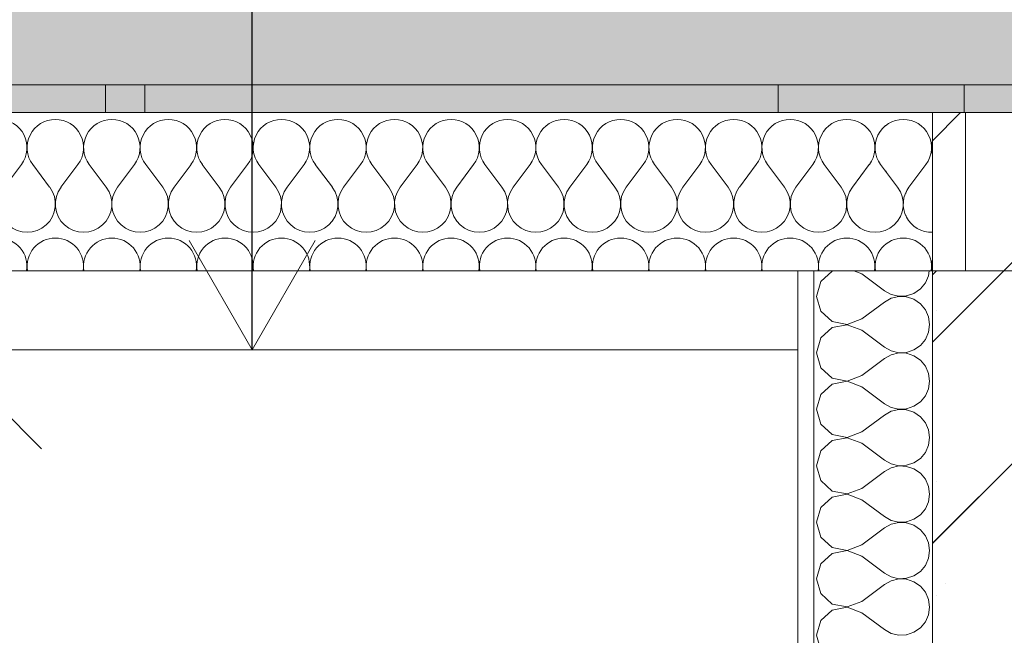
# Model space of a CAD drawing. Header units: millimetres. Extents: x -7244646 to -5701154, y 5723682 to 6071635.
# Tile 27 of 256: x -6398517 to -6397273, y 5746048 to 5746827. Entities that reach past the tile are written whole.
import ezdxf

# ---------------------------------------------------------------- set-up
doc = ezdxf.new("R2010")
doc.units = ezdxf.units.MM
doc.header["$MEASUREMENT"] = 0
doc.set_wipeout_variables(frame=1)
doc.linetypes.add('Wipeout_Contour', pattern=[1000, 0, -1000])
for name, color, linetype, lineweight in [('0_Ном._пера__1', 7, 'Continuous', 0), ('0_Ном._пера__120', 7, 'Continuous', 0), ('АР-Стены_внешние_.АР_Ном._пера__120', 7, 'Continuous', 0), ('АР-Стены_внутренние_пилоны.АР_Ном._пера__1', 7, 'Continuous', 0), ('АР-Стены_внутренние_пилоны.АР_Ном._пера__120', 7, 'Continuous', 0), ('АР-Стены_Перегородки_межквартирные_200.АР_Ном._пера__1', 7, 'Continuous', 0), ('АР-Стены_Перегородки_межквартирные_200.АР_Ном._пера__120', 7, 'Continuous', 0), ('АР-Чертеж-Размеры.АР_Ном._пера__1', 7, 'Continuous', 0), ('АР-Чертеж-Размеры.АР_Ном._пера__120', 7, 'Continuous', 0), ('АР-Чертеж-Размеры.АР_Ном._пера__141', 7, 'Continuous', 5)]:
    doc.layers.add(name, color=color, linetype=linetype, lineweight=lineweight)
for name, color, linetype in [('АР-Стены_внешние_.АР', 7, 'Continuous'), ('АР-Стены_Перегородки_межквартирные_200.АР', 7, 'Continuous'), ('АР-Чертеж-Размеры.АР', 7, 'Continuous')]:
    doc.layers.add(name, color=color, linetype=linetype)
doc.styles.add('РЎР“Р•РќР•Р\xa0Р\x98Р\xa0_РЎРўР\x98Р›Р¬_2', font='arial.ttf')
doc.dimstyles.new('СГЕНЕРИР_СТИЛЬ__1', dxfattribs={"dimtxt": 500, "dimasz": 237.5, "dimexe": 0.18, "dimexo": 43263.067461, "dimgap": 0, "dimtad": 1, "dimlfac": 0.001, "dimzin": 0, "dimdsep": 46, "dimtxsty": 'РЎР“Р•РќР•Р\xa0Р\x98Р\xa0_РЎРўР\x98Р›Р¬_2', "dimblk": 'ARROWHEAD_6', "dimblk1": 'ARROWHEAD_6', "dimblk2": 'ARROWHEAD_6', "dimcen": 0.09, "dimclrd": 7, "dimclre": 7, "dimclrt": 7, "dimadec": 0, "dimazin": 0, "dimtfac": 1, "dimtdec": 4, "dimtmove": 2, "dimatfit": 3, "dimfxl": 1, "dimtolj": 1, "dimtzin": 0, "dimarcsym": 0})
doc.dimstyles.new('СГЕНЕРИР_СТИЛЬ__11', dxfattribs={"dimtxt": 0.18, "dimasz": 152, "dimexe": 0.18, "dimexo": 0.0625, "dimgap": 0, "dimtad": 0, "dimtih": 1, "dimtoh": 1, "dimdec": 4, "dimzin": 0, "dimdsep": 46, "dimcen": 0.09, "dimadec": 0, "dimazin": 0, "dimtfac": 1, "dimtdec": 4, "dimtmove": 0, "dimatfit": 3, "dimldrblk": 'ARROWHEAD_14', "dimfxl": 1, "dimtolj": 1, "dimtzin": 0, "dimarcsym": 0})
doc.dimstyles.new('СГЕНЕРИР_СТИЛЬ__3', dxfattribs={"dimtxt": 300, "dimasz": 237.5, "dimexe": 0.18, "dimexo": 0.0625, "dimgap": 0, "dimtad": 1, "dimlfac": 0.001, "dimzin": 0, "dimdsep": 46, "dimtxsty": 'РЎР“Р•РќР•Р\xa0Р\x98Р\xa0_РЎРўР\x98Р›Р¬_2', "dimblk": 'ARROWHEAD_6', "dimblk1": 'ARROWHEAD_6', "dimblk2": 'ARROWHEAD_6', "dimcen": 0.09, "dimse1": 1, "dimse2": 1, "dimclrd": 7, "dimclre": 7, "dimclrt": 7, "dimadec": 0, "dimazin": 0, "dimtfac": 1, "dimtdec": 4, "dimtmove": 0, "dimatfit": 3, "dimfxl": 1, "dimtolj": 1, "dimtzin": 0, "dimarcsym": 0})

# ---------------------------------------------------------------- blocks, each defined once
blk = doc.blocks.new('*X24', base_point=(-7387333.1, 5739809.2))
at = {"layer": 'АР-Стены_Перегородки_межквартирные_200.АР_Ном._пера__1', "color": 7, "linetype": 'Continuous', "lineweight": 0}
for p, q in [((-6397490.7, 5746508.8), (-6397505.1, 5746495.6)), ((-6397488.6, 5746509.2), (-6397490.7, 5746508.8)), ((-6397453.3, 5746505.4), (-6397463.1, 5746509.2)), ((-6397368.9, 5746502.8), (-6397368, 5746509.2)), ((-6397505.1, 5746495.6), (-6397510.4, 5746476.8)), ((-6397453.3, 5746505.4), (-6397424.7, 5746484)), ((-6397372.9, 5746493.8), (-6397368.9, 5746502.8)), ((-6397424.7, 5746484), (-6397416.1, 5746479.2)), ((-6397387.3, 5746480.6), (-6397379.2, 5746486.2)), ((-6397379.2, 5746486.2), (-6397372.9, 5746493.8)), ((-6397510.4, 5746476.8), (-6397505.1, 5746458.1)), ((-6397416.1, 5746474.5), (-6397424.7, 5746469.7)), ((-6397416.1, 5746479.2), (-6397406.5, 5746477)), ((-6397406.5, 5746476.7), (-6397416.1, 5746474.5)), ((-6397406.5, 5746477), (-6397396.6, 5746477.5)), ((-6397396.6, 5746476.2), (-6397406.5, 5746476.7)), ((-6397396.6, 5746477.5), (-6397387.3, 5746480.6)), ((-6397387.3, 5746473.1), (-6397396.6, 5746476.2)), ((-6397379.2, 5746467.5), (-6397387.3, 5746473.1)), ((-6397505.1, 5746458.1), (-6397490.7, 5746444.9)), ((-6397453.3, 5746448.3), (-6397424.7, 5746469.7)), ((-6397372.9, 5746459.9), (-6397379.2, 5746467.5)), ((-6397368.9, 5746450.9), (-6397372.9, 5746459.9)), ((-6397471.5, 5746441.3), (-6397453.3, 5746448.3)), ((-6397367.5, 5746441.1), (-6397368.9, 5746450.9)), ((-6397490.7, 5746437.4), (-6397505.1, 5746424.2)), ((-6397490.7, 5746444.9), (-6397471.5, 5746441.3)), ((-6397471.5, 5746441), (-6397490.7, 5746437.4)), ((-6397453.3, 5746434), (-6397471.5, 5746441)), ((-6397453.3, 5746434), (-6397424.7, 5746412.6)), ((-6397368.9, 5746431.4), (-6397367.5, 5746441.1)), ((-6397505.1, 5746424.2), (-6397510.4, 5746405.4)), ((-6397379.2, 5746414.8), (-6397372.9, 5746422.4)), ((-6397372.9, 5746422.4), (-6397368.9, 5746431.4)), ((-6397424.7, 5746412.6), (-6397416.1, 5746407.8)), ((-6397396.6, 5746406), (-6397387.3, 5746409.2)), ((-6397387.3, 5746409.2), (-6397379.2, 5746414.8)), ((-6397510.4, 5746405.4), (-6397505.1, 5746386.6)), ((-6397453.3, 5746376.8), (-6397424.7, 5746398.3)), ((-6397416.1, 5746403), (-6397424.7, 5746398.3)), ((-6397416.1, 5746407.8), (-6397406.5, 5746405.6)), ((-6397406.5, 5746405.3), (-6397416.1, 5746403)), ((-6397406.5, 5746405.6), (-6397396.6, 5746406)), ((-6397396.6, 5746404.8), (-6397406.5, 5746405.3)), ((-6397387.3, 5746401.6), (-6397396.6, 5746404.8)), ((-6397379.2, 5746396.1), (-6397387.3, 5746401.6)), ((-6397372.9, 5746388.5), (-6397379.2, 5746396.1)), ((-6397505.1, 5746386.6), (-6397490.7, 5746373.5)), ((-6397368.9, 5746379.5), (-6397372.9, 5746388.5)), ((-6397490.7, 5746373.5), (-6397471.5, 5746369.8)), ((-6397471.5, 5746369.8), (-6397453.3, 5746376.8)), ((-6397367.5, 5746369.7), (-6397368.9, 5746379.5)), ((-6397490.7, 5746365.9), (-6397505.1, 5746352.8)), ((-6397471.5, 5746369.6), (-6397490.7, 5746365.9)), ((-6397453.3, 5746362.6), (-6397471.5, 5746369.6)), ((-6397453.3, 5746362.6), (-6397424.7, 5746341.1)), ((-6397372.9, 5746350.9), (-6397368.9, 5746359.9)), ((-6397368.9, 5746359.9), (-6397367.5, 5746369.7)), ((-6397505.1, 5746352.8), (-6397510.4, 5746334)), ((-6397379.2, 5746343.3), (-6397372.9, 5746350.9)), ((-6397510.4, 5746334), (-6397505.1, 5746315.2)), ((-6397424.7, 5746341.1), (-6397416.1, 5746336.4)), ((-6397416.1, 5746336.4), (-6397406.5, 5746334.1)), ((-6397406.5, 5746333.8), (-6397416.1, 5746331.6)), ((-6397406.5, 5746334.1), (-6397396.6, 5746334.6)), ((-6397396.6, 5746333.4), (-6397406.5, 5746333.8)), ((-6397396.6, 5746334.6), (-6397387.3, 5746337.8)), ((-6397387.3, 5746330.2), (-6397396.6, 5746333.4)), ((-6397387.3, 5746337.8), (-6397379.2, 5746343.3)), ((-6397453.3, 5746305.4), (-6397424.7, 5746326.8)), ((-6397416.1, 5746331.6), (-6397424.7, 5746326.8)), ((-6397379.2, 5746324.6), (-6397387.3, 5746330.2)), ((-6397372.9, 5746317), (-6397379.2, 5746324.6)), ((-6397505.1, 5746315.2), (-6397490.7, 5746302)), ((-6397368.9, 5746308), (-6397372.9, 5746317)), ((-6397490.7, 5746302), (-6397471.5, 5746298.4)), ((-6397471.5, 5746298.1), (-6397490.7, 5746294.5)), ((-6397471.5, 5746298.4), (-6397453.3, 5746305.4)), ((-6397453.3, 5746291.1), (-6397471.5, 5746298.1)), ((-6397367.5, 5746298.3), (-6397368.9, 5746308)), ((-6397368.9, 5746288.5), (-6397367.5, 5746298.3)), ((-6397490.7, 5746294.5), (-6397505.1, 5746281.3)), ((-6397453.3, 5746291.1), (-6397424.7, 5746269.7)), ((-6397372.9, 5746279.5), (-6397368.9, 5746288.5)), ((-6397505.1, 5746281.3), (-6397510.4, 5746262.6)), ((-6397387.3, 5746266.3), (-6397379.2, 5746271.9)), ((-6397379.2, 5746271.9), (-6397372.9, 5746279.5)), ((-6397510.4, 5746262.6), (-6397505.1, 5746243.8)), ((-6397424.7, 5746269.7), (-6397416.1, 5746264.9)), ((-6397416.1, 5746260.2), (-6397424.7, 5746255.4)), ((-6397416.1, 5746264.9), (-6397406.5, 5746262.7)), ((-6397406.5, 5746262.4), (-6397416.1, 5746260.2)), ((-6397406.5, 5746262.7), (-6397396.6, 5746263.2)), ((-6397396.6, 5746261.9), (-6397406.5, 5746262.4)), ((-6397396.6, 5746263.2), (-6397387.3, 5746266.3)), ((-6397387.3, 5746258.8), (-6397396.6, 5746261.9)), ((-6397379.2, 5746253.2), (-6397387.3, 5746258.8)), ((-6397453.3, 5746234), (-6397424.7, 5746255.4)), ((-6397372.9, 5746245.6), (-6397379.2, 5746253.2)), ((-6397505.1, 5746243.8), (-6397490.7, 5746230.6)), ((-6397471.5, 5746227), (-6397453.3, 5746234)), ((-6397368.9, 5746236.6), (-6397372.9, 5746245.6)), ((-6397367.5, 5746226.8), (-6397368.9, 5746236.6)), ((-6397490.7, 5746223.1), (-6397505.1, 5746209.9)), ((-6397490.7, 5746230.6), (-6397471.5, 5746227)), ((-6397471.5, 5746226.7), (-6397490.7, 5746223.1)), ((-6397453.3, 5746219.7), (-6397471.5, 5746226.7)), ((-6397368.9, 5746217.1), (-6397367.5, 5746226.8)), ((-6397505.1, 5746209.9), (-6397510.4, 5746191.1)), ((-6397453.3, 5746219.7), (-6397424.7, 5746198.3)), ((-6397372.9, 5746208.1), (-6397368.9, 5746217.1)), ((-6397424.7, 5746198.3), (-6397416.1, 5746193.5)), ((-6397387.3, 5746194.9), (-6397379.2, 5746200.5)), ((-6397379.2, 5746200.5), (-6397372.9, 5746208.1)), ((-6397510.4, 5746191.1), (-6397505.1, 5746172.4)), ((-6397453.3, 5746162.6), (-6397424.7, 5746184)), ((-6397416.1, 5746188.8), (-6397424.7, 5746184)), ((-6397416.1, 5746193.5), (-6397406.5, 5746191.3)), ((-6397406.5, 5746191), (-6397416.1, 5746188.8)), ((-6397406.5, 5746191.3), (-6397396.6, 5746191.7)), ((-6397396.6, 5746190.5), (-6397406.5, 5746191)), ((-6397396.6, 5746191.7), (-6397387.3, 5746194.9)), ((-6397387.3, 5746187.4), (-6397396.6, 5746190.5)), ((-6397379.2, 5746181.8), (-6397387.3, 5746187.4)), ((-6397505.1, 5746172.4), (-6397490.7, 5746159.2)), ((-6397372.9, 5746174.2), (-6397379.2, 5746181.8)), ((-6397368.9, 5746165.2), (-6397372.9, 5746174.2)), ((-6397490.7, 5746159.2), (-6397471.5, 5746155.6)), ((-6397471.5, 5746155.6), (-6397453.3, 5746162.6)), ((-6397367.5, 5746155.4), (-6397368.9, 5746165.2)), ((-6397490.7, 5746151.6), (-6397505.1, 5746138.5)), ((-6397471.5, 5746155.3), (-6397490.7, 5746151.6)), ((-6397453.3, 5746148.3), (-6397471.5, 5746155.3)), ((-6397453.3, 5746148.3), (-6397424.7, 5746126.8)), ((-6397368.9, 5746145.7), (-6397367.5, 5746155.4)), ((-6397505.1, 5746138.5), (-6397510.4, 5746119.7)), ((-6397379.2, 5746129.1), (-6397372.9, 5746136.6)), ((-6397372.9, 5746136.6), (-6397368.9, 5746145.7)), ((-6397424.7, 5746126.8), (-6397416.1, 5746122.1)), ((-6397416.1, 5746122.1), (-6397406.5, 5746119.8)), ((-6397396.6, 5746120.3), (-6397387.3, 5746123.5)), ((-6397387.3, 5746123.5), (-6397379.2, 5746129.1)), ((-6397510.4, 5746119.7), (-6397505.1, 5746100.9)), ((-6397453.3, 5746091.1), (-6397424.7, 5746112.6)), ((-6397416.1, 5746117.3), (-6397424.7, 5746112.6)), ((-6397406.5, 5746119.6), (-6397416.1, 5746117.3)), ((-6397406.5, 5746119.8), (-6397396.6, 5746120.3)), ((-6397396.6, 5746119.1), (-6397406.5, 5746119.6)), ((-6397387.3, 5746115.9), (-6397396.6, 5746119.1)), ((-6397379.2, 5746110.3), (-6397387.3, 5746115.9)), ((-6397372.9, 5746102.8), (-6397379.2, 5746110.3)), ((-6397505.1, 5746100.9), (-6397490.7, 5746087.8)), ((-6397368.9, 5746093.7), (-6397372.9, 5746102.8)), ((-6397490.7, 5746087.8), (-6397471.5, 5746084.1)), ((-6397471.5, 5746084.1), (-6397453.3, 5746091.1)), ((-6397367.5, 5746084), (-6397368.9, 5746093.7)), ((-6397490.7, 5746080.2), (-6397505.1, 5746067)), ((-6397471.5, 5746083.8), (-6397490.7, 5746080.2)), ((-6397453.3, 5746076.8), (-6397471.5, 5746083.8)), ((-6397453.3, 5746076.8), (-6397424.7, 5746055.4)), ((-6397372.9, 5746065.2), (-6397368.9, 5746074.2)), ((-6397368.9, 5746074.2), (-6397367.5, 5746084)), ((-6397505.1, 5746067), (-6397510.4, 5746048.3)), ((-6397379.2, 5746057.6), (-6397372.9, 5746065.2)), ((-6397510.4, 5746048.3), (-6397505.1, 5746029.5)), ((-6397424.7, 5746055.4), (-6397416.1, 5746050.6)), ((-6397416.1, 5746050.6), (-6397406.5, 5746048.4)), ((-6397406.5, 5746048.4), (-6397396.6, 5746048.9)), ((-6397396.6, 5746048.9), (-6397387.3, 5746052)), ((-6397387.3, 5746052), (-6397379.2, 5746057.6))]:
    blk.add_line(p, q, dxfattribs=at)
blk = doc.blocks.new('Штриховка_7_3', base_point=(-7387333.1, 5739809.2))
at = {"layer": 'АР-Стены_Перегородки_межквартирные_200.АР_Ном._пера__1', "color": 7, "linetype": 'Continuous', "lineweight": 0}
blk.add_blockref('*X24', (-7387333.1, 5739809.2), dxfattribs=at)
blk = doc.blocks.new('*X26', base_point=(-7387333.1, 5739809.2))
at = {"layer": 'АР-Стены_Перегородки_межквартирные_200.АР_Ном._пера__1', "color": 7, "linetype": 'Continuous', "lineweight": 0}
for p, q in [((-6398536.5, 5746614.9), (-6398515.1, 5746643.5)), ((-6398479.4, 5746614.9), (-6398500.8, 5746643.5)), ((-6398465.1, 5746614.9), (-6398443.7, 5746643.5)), ((-6398407.9, 5746614.9), (-6398429.4, 5746643.5)), ((-6398393.7, 5746614.9), (-6398372.2, 5746643.5)), ((-6398336.5, 5746614.9), (-6398357.9, 5746643.5)), ((-6398322.2, 5746614.9), (-6398300.8, 5746643.5)), ((-6398265.1, 5746614.9), (-6398286.5, 5746643.5)), ((-6398250.8, 5746614.9), (-6398229.4, 5746643.5)), ((-6398193.7, 5746614.9), (-6398215.1, 5746643.5)), ((-6398179.4, 5746614.9), (-6398157.9, 5746643.5)), ((-6398122.2, 5746614.9), (-6398143.7, 5746643.5)), ((-6398107.9, 5746614.9), (-6398086.5, 5746643.5)), ((-6398050.8, 5746614.9), (-6398072.2, 5746643.5)), ((-6398036.5, 5746614.9), (-6398015.1, 5746643.5)), ((-6397979.4, 5746614.9), (-6398000.8, 5746643.5)), ((-6397965.1, 5746614.9), (-6397943.7, 5746643.5)), ((-6397907.9, 5746614.9), (-6397929.4, 5746643.5)), ((-6397893.7, 5746614.9), (-6397872.2, 5746643.5)), ((-6397836.5, 5746614.9), (-6397857.9, 5746643.5)), ((-6397822.2, 5746614.9), (-6397800.8, 5746643.5)), ((-6397765.1, 5746614.9), (-6397786.5, 5746643.5)), ((-6397750.8, 5746614.9), (-6397729.4, 5746643.5)), ((-6397693.7, 5746614.9), (-6397715.1, 5746643.5)), ((-6397679.4, 5746614.9), (-6397657.9, 5746643.5)), ((-6397622.2, 5746614.9), (-6397643.7, 5746643.5)), ((-6397607.9, 5746614.9), (-6397586.5, 5746643.5)), ((-6397550.8, 5746614.9), (-6397572.2, 5746643.5)), ((-6397536.5, 5746614.9), (-6397515.1, 5746643.5)), ((-6397479.4, 5746614.9), (-6397500.8, 5746643.5)), ((-6397465.1, 5746614.9), (-6397443.7, 5746643.5)), ((-6397407.9, 5746614.9), (-6397429.4, 5746643.5)), ((-6397393.7, 5746614.9), (-6397372.2, 5746643.5))]:
    blk.add_line(p, q, dxfattribs=at)
for centre, start, end in [((-6398543.7, 5746664.9), 323.1301, 90), ((-6398472.2, 5746664.9), 90, 216.8699), ((-6398472.2, 5746664.9), 323.1301, 90), ((-6398400.8, 5746664.9), 90, 216.8699), ((-6398400.8, 5746664.9), 323.1301, 90), ((-6398329.4, 5746664.9), 90, 216.8699), ((-6398329.4, 5746664.9), 323.1301, 90), ((-6398257.9, 5746664.9), 90, 216.8699), ((-6398257.9, 5746664.9), 323.1301, 90), ((-6398186.5, 5746664.9), 90, 216.8699), ((-6398186.5, 5746664.9), 323.1301, 90), ((-6398115.1, 5746664.9), 90, 216.8699), ((-6398115.1, 5746664.9), 323.1301, 90), ((-6398043.7, 5746664.9), 90, 216.8699), ((-6398043.7, 5746664.9), 323.1301, 90), ((-6397972.2, 5746664.9), 90, 216.8699), ((-6397972.2, 5746664.9), 323.1301, 90), ((-6397900.8, 5746664.9), 90, 216.8699), ((-6397900.8, 5746664.9), 323.1301, 90), ((-6397829.4, 5746664.9), 90, 216.8699), ((-6397829.4, 5746664.9), 323.1301, 90), ((-6397757.9, 5746664.9), 90, 216.8699), ((-6397757.9, 5746664.9), 323.1301, 90), ((-6397686.5, 5746664.9), 90, 216.8699), ((-6397686.5, 5746664.9), 323.1301, 90), ((-6397615.1, 5746664.9), 90, 216.8699), ((-6397615.1, 5746664.9), 323.1301, 90), ((-6397543.7, 5746664.9), 90, 216.8699), ((-6397543.7, 5746664.9), 323.1301, 90), ((-6397472.2, 5746664.9), 90, 216.8699), ((-6397472.2, 5746664.9), 323.1301, 90), ((-6397400.8, 5746664.9), 90, 216.8699), ((-6397400.8, 5746664.9), 323.1301, 90), ((-6397329.4, 5746664.9), 165.6943, 194.3057), ((-6398507.9, 5746593.5), 143.1301, 36.8699), ((-6398436.5, 5746593.5), 143.1301, 36.8699), ((-6398365.1, 5746593.5), 143.1301, 36.8699), ((-6398293.7, 5746593.5), 143.1301, 36.8699), ((-6398222.2, 5746593.5), 143.1301, 36.8699), ((-6398150.8, 5746593.5), 143.1301, 36.8699), ((-6398079.4, 5746593.5), 143.1301, 36.8699), ((-6398007.9, 5746593.5), 143.1301, 36.8699), ((-6397936.5, 5746593.5), 143.1301, 36.8699), ((-6397865.1, 5746593.5), 143.1301, 36.8699), ((-6397793.7, 5746593.5), 143.1301, 36.8699), ((-6397722.2, 5746593.5), 143.1301, 36.8699), ((-6397650.8, 5746593.5), 143.1301, 36.8699), ((-6397579.4, 5746593.5), 143.1301, 36.8699), ((-6397507.9, 5746593.5), 143.1301, 36.8699), ((-6397436.5, 5746593.5), 143.1301, 36.8699), ((-6397365.1, 5746593.5), 143.1301, 271.777), ((-6398543.7, 5746514.9), 350.7931, 90), ((-6398472.2, 5746514.9), 90, 189.2069), ((-6398472.2, 5746514.9), 350.7931, 90), ((-6398400.8, 5746514.9), 90, 189.2069), ((-6398400.8, 5746514.9), 350.7931, 90), ((-6398329.4, 5746514.9), 90, 189.2069), ((-6398329.4, 5746514.9), 350.7931, 90), ((-6398257.9, 5746514.9), 90, 189.2069), ((-6398257.9, 5746514.9), 350.7931, 90), ((-6398186.5, 5746514.9), 90, 189.2069), ((-6398186.5, 5746514.9), 350.7931, 90), ((-6398115.1, 5746514.9), 90, 189.2069), ((-6398115.1, 5746514.9), 350.7931, 90), ((-6398043.7, 5746514.9), 90, 189.2069), ((-6398043.7, 5746514.9), 350.7931, 90), ((-6397972.2, 5746514.9), 90, 189.2069), ((-6397972.2, 5746514.9), 350.7931, 90), ((-6397900.8, 5746514.9), 90, 189.2069), ((-6397900.8, 5746514.9), 350.7931, 90), ((-6397829.4, 5746514.9), 90, 189.2069), ((-6397829.4, 5746514.9), 350.7931, 90), ((-6397757.9, 5746514.9), 90, 189.2069), ((-6397757.9, 5746514.9), 350.7931, 90), ((-6397686.5, 5746514.9), 90, 189.2069), ((-6397686.5, 5746514.9), 350.7931, 90), ((-6397615.1, 5746514.9), 90, 189.2069), ((-6397615.1, 5746514.9), 350.7931, 90), ((-6397543.7, 5746514.9), 90, 189.2069), ((-6397543.7, 5746514.9), 350.7931, 90), ((-6397472.2, 5746514.9), 90, 189.2069), ((-6397472.2, 5746514.9), 350.7931, 90), ((-6397400.8, 5746514.9), 90, 189.2069), ((-6397400.8, 5746514.9), 350.7931, 90), ((-6397329.4, 5746514.9), 165.6943, 189.2069)]:
    blk.add_arc(centre, 35.7, start, end, dxfattribs=at)
blk = doc.blocks.new('Штриховка_8_3', base_point=(-7387333.1, 5739809.2))
at = {"layer": 'АР-Стены_Перегородки_межквартирные_200.АР_Ном._пера__1', "color": 7, "linetype": 'Continuous', "lineweight": 0}
blk.add_blockref('*X26', (-7387333.1, 5739809.2), dxfattribs=at)
blk = doc.blocks.new('*D52', base_point=(-7387333.1, 5739809.2))
at = {"layer": 'АР-Чертеж-Размеры.АР_Ном._пера__1', "color": 7, "linetype": 'Continuous', "lineweight": 0, "transparency": 16777216}
for p, q in [((-6411439.3, 5858499.2), (-6411439.3, 5858686.7)), ((-6411314.3, 5858374.2), (-6411564.3, 5858624.2)), ((-6388218.7, 5858499.2), (-6411673.7, 5858499.2)), ((-6411439.3, 5738589.2), (-6411439.3, 5858499.2)), ((-6411564.3, 5738714.2), (-6411314.3, 5738464.2)), ((-6411204.9, 5738589.2), (-6411673.7, 5738589.2)), ((-6411439.3, 5738401.7), (-6411439.3, 5738589.2))]:
    blk.add_line(p, q, dxfattribs=at)
at = {"layer": 'АР-Чертеж-Размеры.АР_Ном._пера__1', "color": 7, "lineweight": 0, "transparency": 16777216, "insert": (-6411889.3, 5853972.3), "char_height": 500, "attachment_point": 7, "rotation": 90, "style": 'РЎР“Р•РќР•Р\xa0Р\x98Р\xa0_РЎРўР\x98Р›Р¬_2'}
blk.add_mtext('\\A1;{\\pql;\\fArial|b0|i0|c204|p0;\\W1.000000;119,91}', dxfattribs=at)
blk = doc.blocks.new('ARROWHEAD_6')
at = {"color": 0, "linetype": 'Continuous', "lineweight": 0}
for p, q in [((-0.5, -0.5), (0.5, 0.5)), ((0, 0), (-1, 0))]:
    blk.add_line(p, q, dxfattribs=at)
blk = doc.blocks.new('*D77', base_point=(-7387333.1, 5739809.2))
at = {"layer": 'АР-Чертеж-Размеры.АР_Ном._пера__1', "color": 7, "linetype": 'Continuous', "lineweight": 0, "transparency": 16777216}
for p, q in [((-6398614.7, 5746409.2), (-6398614.7, 5746596.7)), ((-6398380.3, 5746409.2), (-6398849, 5746409.2)), ((-6398614.7, 5743109), (-6398614.7, 5746409.2)), ((-6398380.3, 5743109), (-6398849, 5743109))]:
    blk.add_line(p, q, dxfattribs=at)
at = {"layer": 'АР-Чертеж-Размеры.АР_Ном._пера__141', "color": 7, "linetype": 'Continuous', "lineweight": 5, "transparency": 16777216}
for p, q in [((-6398489.7, 5746284.2), (-6398739.7, 5746534.2)), ((-6398739.7, 5743234), (-6398489.7, 5742984))]:
    blk.add_line(p, q, dxfattribs=at)
at = {"layer": 'АР-Чертеж-Размеры.АР_Ном._пера__120', "color": 7, "lineweight": 0, "transparency": 16777216, "char_height": 300, "attachment_point": 7, "rotation": 90, "style": 'РЎР“Р•РќР•Р\xa0Р\x98Р\xa0_РЎРўР\x98Р›Р¬_2'}
for s, insert in [('\\A1;{\\pql;\\fArial|b0|i0|c204|p0;\\W1.000000;3,30}', (-6398674.7, 5744358.7)), ('\\A1;{\\pql;\\fArial|b0|i0|c204|p0;\\W1.000000;0,40}', (-6398674.7, 5743234))]:
    blk.add_mtext(s, dxfattribs=dict(at, insert=insert))
blk = doc.blocks.new('ARROWHEAD_14')
at = {"color": 0, "linetype": 'Continuous', "lineweight": 0}
blk.add_line((0, 0), (-1, 0), dxfattribs=at)
at = {"color": 0, "linetype": 'Continuous', "lineweight": 0, "flags": 128}
blk.add_lwpolyline([(-0.9093, 0.525), (0, 0), (-0.9093, -0.525)], dxfattribs=at)

msp = doc.modelspace()

# ---------------------------------------------------------------- linework, layer by layer
at = {"layer": '0_Ном._пера__1', "color": 7, "linetype": 'Continuous', "lineweight": 0}
msp.add_line((-6399816.248, 5746409.18), (-6397533.975, 5746409.18), dxfattribs=at)
at = {"layer": 'АР-Стены_внешние_.АР_Ном._пера__120', "color": 7, "linetype": 'Continuous', "lineweight": 0}
msp.add_line((-6398517.276, 5746709.18), (-6399233.826, 5746709.18), dxfattribs=at)
at = {"layer": 'АР-Стены_Перегородки_межквартирные_200.АР_Ном._пера__120', "color": 7, "linetype": 'Continuous', "lineweight": 0}
msp.add_line((-6397513.975, 5746509.18), (-6397513.975, 5743059.005), dxfattribs=at)
msp.add_lwpolyline([(-6397533.975, 5746509.18), (-6397533.975, 5743059.005)], dxfattribs=at)

# ---------------------------------------------------------------- dimensions: what is measured, and where the dimension line sits
at = {"layer": 'АР-Чертеж-Размеры.АР', "color": 7, "linetype": 'Continuous', "lineweight": 0}
dim = msp.add_linear_dim(base=(-6398614.657, 5746409.18), p1=(-6717186.874, 5743109.005), p2=(-6397533.975, 5746409.18), angle=90, dimstyle='СГЕНЕРИР_СТИЛЬ__3', dxfattribs=at)
dim.commit()
dim.dimension.update_dxf_attribs({"geometry": '*D77', "text_midpoint": (-6398824.657, 5744747.087), "dimtype": 160, "text_rotation": 90})

# ---------------------------------------------------------------- wipeouts: each hides what was drawn before it
at = {"color": 254, "linetype": 'Wipeout_Contour', "lineweight": 0, "ltscale": 34397871.72905782}
msp.add_wipeout([(-6397422.841, 5746709.18), (-6397422.841, 5746634.18), (-6397397.296, 5746634.18), (-6397322.303, 5746709.18)], dxfattribs=at).dxf.layer = 'АР-Стены_внешние_.АР'
at = {"color": 254, "linetype": 'Wipeout_Contour', "lineweight": 0, "ltscale": 34400973.35678604}
msp.add_wipeout([(-6398359.011, 5746744.18), (-6398409.011, 5746744.18), (-6398409.011, 5746709.18), (-6398359.011, 5746709.18)], dxfattribs=at).dxf.layer = 'АР-Стены_Перегородки_межквартирные_200.АР'
at = {"color": 254, "linetype": 'Wipeout_Contour', "lineweight": 0, "ltscale": 34398443.90969489}
msp.add_wipeout([(-6397559.011, 5746709.18), (-6397509.011, 5746709.18), (-6397509.011, 5746744.18), (-6397559.011, 5746744.18)], dxfattribs=at).dxf.layer = 'АР-Стены_Перегородки_межквартирные_200.АР'

# ---------------------------------------------------------------- next in the draw order: linework, layer by layer
at = {"layer": 'АР-Стены_Перегородки_межквартирные_200.АР_Ном._пера__120', "color": 7, "linetype": 'Continuous', "lineweight": 0}
msp.add_line((-6398409.011, 5746709.18), (-6398409.011, 5746744.18), dxfattribs=at)

# ---------------------------------------------------------------- next in the draw order: wipeouts: each hides what was drawn before it
at = {"color": 254, "linetype": 'Wipeout_Contour', "lineweight": 0, "ltscale": 34396350.01266308}
msp.add_wipeout([(-6397397.432, 5745556.68), (-6397397.296, 5745556.68), (-6397397.296, 5746634.18), (-6397397.432, 5746634.18)], dxfattribs=at).dxf.layer = 'АР-Стены_внешние_.АР'
at = {"color": 254, "linetype": 'Wipeout_Contour', "lineweight": 0, "ltscale": 34399708.63113999}
msp.add_wipeout([(-6397559.011, 5746744.18), (-6398359.011, 5746744.18), (-6398359.011, 5746709.18), (-6397559.011, 5746709.18)], dxfattribs=at).dxf.layer = 'АР-Стены_Перегородки_межквартирные_200.АР'

# ---------------------------------------------------------------- next in the draw order: linework, layer by layer
at = {"layer": 'АР-Стены_внешние_.АР_Ном._пера__120', "color": 7, "linetype": 'Continuous', "lineweight": 0}
msp.add_line((-6397423.841, 5746709.18), (-6398517.276, 5746709.18), dxfattribs=at)
at = {"layer": 'АР-Стены_Перегородки_межквартирные_200.АР_Ном._пера__120', "color": 7, "linetype": 'Continuous', "lineweight": 0}
for p, q in [((-6399233.826, 5746744.18), (-6397053.199, 5746744.18)), ((-6398359.011, 5746744.18), (-6398359.011, 5746709.18)), ((-6397559.011, 5746709.18), (-6397559.011, 5746744.18))]:
    msp.add_line(p, q, dxfattribs=at)

# ---------------------------------------------------------------- next in the draw order: leaders
at = {"layer": '0_Ном._пера__120', "color": 7, "linetype": 'Continuous', "lineweight": 0, "annotation_type": 0, "has_hookline": 1, "hookline_direction": 1, "text_width": 1864.038}
msp.add_leader([(-6398223.54, 5746409.18), (-6398223.54, 5749085.78), (-6399450.177, 5748904.253)], dimstyle='СГЕНЕРИР_СТИЛЬ__11', dxfattribs=at)

# ---------------------------------------------------------------- next in the draw order: wipeouts: each hides what was drawn before it
at = {"color": 254, "linetype": 'Wipeout_Contour', "lineweight": 0, "ltscale": 51594916.8264568}
msp.add_wipeout([(-6397397.296, 5746634.18), (-6397397.296, 5745519.18), (-6397363.975, 5745519.18), (-6397363.975, 5746509.18), (-6397322.303, 5746509.18), (-6397322.303, 5746709.18)], dxfattribs=at).dxf.layer = 'АР-Стены_внешние_.АР'

# ---------------------------------------------------------------- next in the draw order: hatches: boundary and pattern name
at = {"layer": 'АР-Стены_внутренние_пилоны.АР_Ном._пера__1', "linetype": 'Continuous', "lineweight": 0}
h = msp.add_hatch(dxfattribs=at)
h.set_pattern_fill('ЖЕЛЕЗОБЕТОН__PROJECT__0003', style=0, pattern_type=2)
h.set_pattern_definition([(45, (-7387333.12, 5739809.18), (-84.852814, 84.852814), []), (45, (-7387375.54, 5739851.61), (-84.852814, 84.852814), [90, -30, 0, -30])])
h.paths.add_polyline_path([(-6401810.577, 5746909.18), (-6391597.134, 5746909.18), (-6391597.134, 5746709.18), (-6401810.577, 5746709.18)])
h = msp.add_hatch(dxfattribs=at)
h.set_pattern_fill('БЛОКИ_БЕТОННЫЕ_ЭФФЕКТИВН_7A', style=0, pattern_type=2)
h.set_pattern_definition([(45, (-7387333.12, 5739809.18), (-127.279217, 127.279217), [])])
h.paths.add_polyline_path([(-6397163.975, 5742959.005), (-6397163.975, 5746709.18), (-6397363.975, 5746709.18), (-6397363.975, 5742959.005)])
at = {"layer": 'АР-Стены_Перегородки_межквартирные_200.АР_Ном._пера__1', "linetype": 'Continuous', "lineweight": 0}
h = msp.add_hatch(dxfattribs=at)
h.set_pattern_fill('БУТ__50__0003', style=0, pattern_type=2)
h.set_pattern_definition([(45, (-7387333.12, 5739809.18), (-169.70563, 169.70563), []), (90, (-7387502.82, 5739978.89), (-216, 0), [0, -144, 0, -216]), (155, (-7387333.12, 5740148.6), (91.285545, 195.76248), [0, -105.6, 0, -182.4])])
h.paths.add_polyline_path([(-6397223.975, 5743109.005), (-6397223.975, 5746509.18), (-6397363.975, 5746509.18), (-6397363.975, 5743109.005)])

# ---------------------------------------------------------------- next in the draw order: linework, layer by layer
at = {"layer": 'АР-Стены_внешние_.АР_Ном._пера__120', "color": 7, "linetype": 'Continuous', "lineweight": 0}
for p, q in [((-6397322.303, 5746709.18), (-6397422.841, 5746709.18)), ((-6397322.303, 5746509.18), (-6397322.303, 5746709.18))]:
    msp.add_line(p, q, dxfattribs=at)
at = {"layer": 'АР-Стены_внутренние_пилоны.АР_Ном._пера__120', "color": 7, "linetype": 'Continuous', "lineweight": 5, "flags": 128}
for points in [[(-6401810.577, 5746909.18), (-6391597.134, 5746909.18), (-6391597.134, 5746709.18), (-6401810.577, 5746709.18)], [(-6397163.975, 5742959.005), (-6397163.975, 5746709.18), (-6397363.975, 5746709.18), (-6397363.975, 5742959.005)]]:
    msp.add_lwpolyline(points, close=True, dxfattribs=at)
at = {"layer": 'АР-Стены_Перегородки_межквартирные_200.АР_Ном._пера__120', "color": 7, "linetype": 'Continuous', "lineweight": 0}
msp.add_line((-6397323.841, 5746744.18), (-6397323.841, 5746709.18), dxfattribs=at)
at = {"layer": 'АР-Стены_Перегородки_межквартирные_200.АР_Ном._пера__120', "color": 7, "linetype": 'Continuous', "lineweight": 5}
for p, q in [((-6397363.975, 5746509.18), (-6397363.975, 5743109.005)), ((-6397223.975, 5746509.18), (-6397363.975, 5746509.18))]:
    msp.add_line(p, q, dxfattribs=at)
at = {"layer": 'АР-Стены_Перегородки_межквартирные_200.АР_Ном._пера__120', "color": 7, "linetype": 'Continuous', "lineweight": 0}
for points in [[(-6397363.975, 5743635.304), (-6397363.975, 5746709.18)], [(-6399813.977, 5746509.18), (-6397363.975, 5746509.18)]]:
    msp.add_lwpolyline(points, dxfattribs=at)

# ---------------------------------------------------------------- next in the draw order: block references
at = {"layer": 'АР-Стены_Перегородки_межквартирные_200.АР_Ном._пера__1', "color": 7, "linetype": 'Continuous', "lineweight": 0}
for name in ['Штриховка_8_3', 'Штриховка_7_3']:
    msp.add_blockref(name, (-7387333.115, 5739809.18), dxfattribs=at)

# ---------------------------------------------------------------- next in the draw order: dimensions: what is measured, and where the dimension line sits
at = {"layer": 'АР-Чертеж-Размеры.АР', "color": 7, "linetype": 'Continuous', "lineweight": 0}
dim = msp.add_linear_dim(base=(-6411439.299, 5858499.18), p1=(-6410669.971, 5738589.18), p2=(-6383892.346, 5858499.18), angle=90, dimstyle='СГЕНЕРИР_СТИЛЬ__1', dxfattribs=at)
dim.commit()
dim.dimension.update_dxf_attribs({"geometry": '*D52', "text_midpoint": (-6412139.299, 5855000.125), "dimtype": 160, "text_rotation": 90})

doc.saveas('drawing.dxf')
